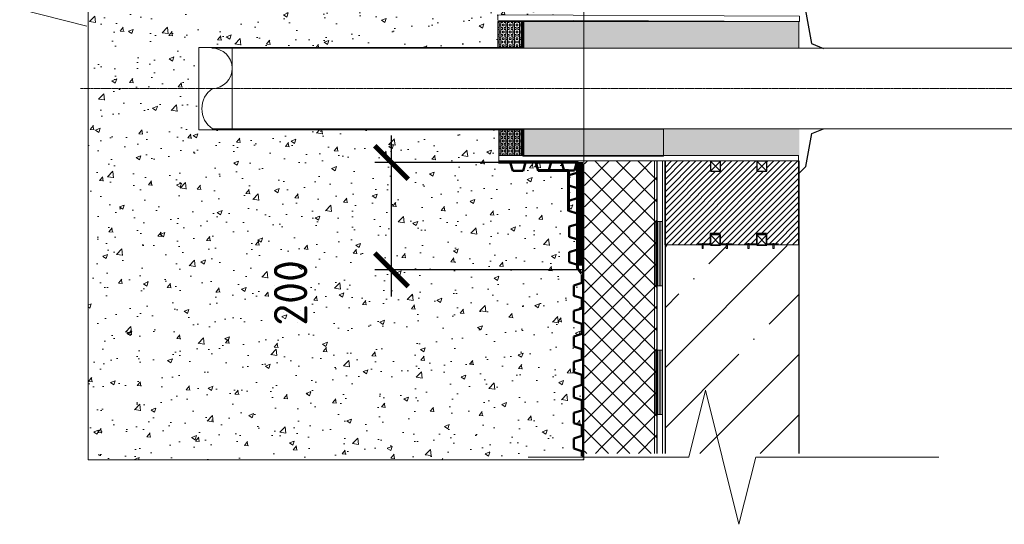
# Model space of a CAD drawing. Header units: millimetres. Extents: x 376598 to 1249954, y -318491 to -22134.
# Tile 87 of 256: x 523644 to 530992, y -92014 to -88252. Entities that reach past the tile are written whole.
import ezdxf

# ---------------------------------------------------------------- set-up
doc = ezdxf.new("R2010")
doc.units = ezdxf.units.MM
doc.linetypes.add('______5', pattern=[1100, 800, -100, 100, -100])
for name, color, linetype, lineweight in [('AF_Stena', 90, 'Continuous', 18), ('Standard', 7, 'Continuous', 25), ('РАЗМЕРЫ', 1, 'Continuous', 9)]:
    doc.layers.add(name, color=color, linetype=linetype, lineweight=lineweight)
doc.layers.add('Утеплитель стена', color=7, linetype='Continuous', true_color=0x8f8f8f)
doc.styles.add('GOST-2.304_Type-B', font='GOST_Common.ttf')
doc.dimstyles.new('СПДС', dxfattribs={"dimscale": 100, "dimtxt": 2.5, "dimasz": 2.5, "dimexe": 1.25, "dimexo": 0, "dimtad": 1, "dimdec": 0, "dimtxsty": 'GOST-2.304_Type-B', "dimblk": 'ARCHTICK', "dimcen": 2.5, "dimdle": 2, "dimadec": 0, "dimazin": 2, "dimtfac": 0.75, "dimtdec": 0, "dimtmove": 1, "dimatfit": 3, "dimfxl": 1, "dimtolj": 1, "dimarcsym": 1})

# ---------------------------------------------------------------- blocks, each defined once
blk = doc.blocks.new('_ArchTick')
at = {"color": 0, "linetype": 'ByBlock', "const_width": 0.15}
blk.add_lwpolyline([(-0.5, -0.5), (0.5, 0.5)], dxfattribs=at)

msp = doc.modelspace()

# ---------------------------------------------------------------- hatches: boundary and pattern name
at = {"layer": 'РАЗМЕРЫ', "lineweight": 0, "transparency": 33554648}
h = msp.add_hatch(dxfattribs=at)
h.set_pattern_fill('AR-CONC', color=8, scale=2)
h.set_pattern_definition([(49.99999999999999, (-538054.0112354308, 82059.55591361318), (364.369337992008, -31.87817107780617), [38.1, -419.1]), (355, (-538054.0112354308, 82059.55591361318), (-70.48684284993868, 382.1136904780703), [30.48, -335.28116834]), (100.4514447, (-538023.6472214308, 82056.89940661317), (293.8824941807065, 350.2355038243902), [32.38001759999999, -356.1804891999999]), (46.18420000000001, (-538054.0112354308, 82161.15591361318), (542.1580817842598, -84.0846558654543), [57.15, -628.65]), (96.63555760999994, (-538008.8314354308, 82154.14891361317), (474.808268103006, 494.8522491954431), [48.57004628, -534.27121632]), (351.1841511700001, (-538054.0112354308, 82161.15591361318), (474.8082681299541, 494.8522491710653), [45.71993414, -502.91946384]), (21, (-538003.2112354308, 82135.75591361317), (303.228782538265, -204.5303963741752), [38.1, -419.1]), (326.0000000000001, (-538003.2112354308, 82135.75591361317), (123.6040566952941, 368.3759322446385), [30.48, -335.28]), (71.45144499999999, (-537977.9421702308, 82118.71171381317), (426.8328385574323, 163.8455377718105), [32.3800176, -356.1798752]), (37.50000000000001, (-538054.0112354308, 82059.55591361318), (6.177206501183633, 169.1100777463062), [0, -331.216, 0, -340.36, 0, -336.55]), (7.499999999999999, (-538054.0112354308, 82059.55591361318), (133.6393250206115, 200.361149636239), [0, -194.056, 0, -323.596, 0, -128.27]), (327.5, (-538167.2952354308, 82059.55591361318), (271.1811903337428, -11.45748798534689), [0, -127, 0, -396.24, 0, -525.78]), (317.5, (-538218.0952354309, 82059.55591361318), (296.2583627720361, 50.85298206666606), [0, -165.1, 0, -263.144, 0, -373.38])])
h.paths.add_polyline_path([(527800.2122772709, -87764.04721463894), (527740.2116669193, -87745.04697049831), (527740.2116669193, -87669.04904569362), (527800.2122772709, -87650.04574979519), (527800.2122772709, -87574.05087674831), (527740.2116669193, -87555.04758084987), (527740.2116669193, -87479.04965604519), (527800.2122772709, -87460.04636014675), (527800.2122772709, -87428.18156464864), (527832.0076555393, -87387.55160682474), (527832.0018601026, -87353.15532797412), (527771.5926911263, -87334.02570658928), (527771.5926911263, -87258.02778178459), (527831.982609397, -87238.901184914), (527832.0076555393, -87387.55160682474), (527800.2122772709, -87428.18156464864), (527800.2122772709, -88217.51034187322), (527854.4450160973, -88217.76196858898), (527854.4450160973, -84313.65757984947), (524154.3752935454, -84313.65757984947), (524154.3752935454, -87801.38450967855), (524644.1037313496, -87923.81661912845), (524154.3752935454, -88046.2487285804), (524154.3752935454, -88765.06656074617), (524982.1458255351, -88765.06656074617), (524982.1458255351, -88458.11643865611), (527212.8499902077, -88458.11643865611), (527212.8499902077, -88264.55618833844), (527399.8524329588, -88264.55618833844), (527854.4450160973, -88264.55618833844), (527854.4450160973, -88257.25159618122), (527212.8499902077, -88254.27475133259), (527212.8499902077, -88214.78512374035), (527299.4071156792, -88215.18672774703), (527318.7222825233, -88154.19162730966), (527394.720207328, -88154.19162730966), (527414.2071747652, -88215.71937209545), (527618.9567114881, -88216.6693601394), (527682.7645139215, -88216.6693601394), (527701.7647580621, -88156.66874978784), (527777.7626828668, -88156.66874978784), (527796.8869568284, -88217.05133375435), (527800.2122772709, -88217.05133375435)])
h.paths.add_polyline_path([(527854.4450160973, -89305.06656074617), (527219.9361848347, -89305.06656074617), (527219.9361848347, -89265.06656074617), (527219.0021878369, -89265.06656074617), (527219.0021878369, -89072.40009870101), (524982.1458255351, -89072.40009870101), (524982.1458255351, -88765.06656074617), (524154.3752935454, -88765.06656074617), (524154.3752935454, -91532.8484862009), (527854.4450160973, -91532.8484862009)])
h.paths.add_polyline_path([(527806.1411277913, -89314.83511864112), (527806.1411277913, -90079.85531924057), (527746.1405174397, -90060.85202334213), (527746.1405174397, -89984.85409853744), (527806.1411277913, -89965.850802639), (527806.1411277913, -89889.85592959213), (527746.1405174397, -89870.85263369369), (527746.1405174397, -89794.854708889), (527806.1411277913, -89775.85446474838), (527806.1411277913, -89314.83511864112), (527802.8158073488, -89314.83511864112), (527783.6915333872, -89375.21770260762), (527739.1776037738, -89375.21770260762), (527739.1776037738, -89376.87169961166), (527590.9091464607, -89376.87169961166), (527590.6484474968, -89377.69482508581), (527514.6505226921, -89377.69482508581), (527513.6376326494, -89376.87169961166), (527708.2173757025, -89376.87169961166), (527688.5724058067, -89314.83511864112)], flags=16)
h = msp.add_hatch(color=1, dxfattribs=at)
h.dxf.hatch_style = 1
h.paths.add_polyline_path([(528755.8329357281, -87566.9598264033), (528746.0263334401, -87566.9598264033), (528746.0263334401, -87597.37203321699), (528755.8329357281, -87597.37203321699)])
h.paths.add_polyline_path([(528755.8329357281, -87597.37203321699), (528746.0263334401, -87597.37203321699), (528746.0263334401, -87606.17043234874), (528755.8329357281, -87606.17043234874)])
h.paths.add_polyline_path([(528925.9982035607, -87566.9598264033), (528916.1916012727, -87566.9598264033), (528916.1916012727, -87597.37203321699), (528925.9982035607, -87597.37203321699)])
h.paths.add_polyline_path([(528925.9982035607, -87597.37203321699), (528916.1916012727, -87597.37203321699), (528916.1916012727, -87606.17043234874), (528925.9982035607, -87606.17043234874)])
h.paths.add_polyline_path([(529106.384437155, -87566.9598264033), (529102.8003837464, -87566.9598264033), (529096.5778348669, -87575.33180848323), (529096.5778348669, -87597.37203321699), (529106.384437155, -87597.37203321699)])
h.paths.add_polyline_path([(529106.384437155, -87597.37203321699), (529096.5778348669, -87597.37203321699), (529096.5778348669, -87606.17043234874), (529106.384437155, -87606.17043234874)])
h.paths.add_polyline_path([(529102.8003837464, -87566.9598264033), (529096.5778348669, -87566.9598264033), (529096.5778348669, -87575.33180848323)], flags=17)
h.paths.add_polyline_path([(529275.7801728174, -87566.9598264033), (529265.9735705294, -87566.9598264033), (529265.9735705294, -87597.37203321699), (529275.7801728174, -87597.37203321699)])
h.paths.add_polyline_path([(529275.7801728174, -87597.37203321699), (529265.9735705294, -87597.37203321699), (529265.9735705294, -87606.17043234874), (529275.7801728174, -87606.17043234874)])
h.paths.add_polyline_path([(529275.7801728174, -89930.3756040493), (529265.9735705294, -89930.3756040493), (529265.9735705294, -89958.81866377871), (529275.7801728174, -89958.81866377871)])
h.paths.add_polyline_path([(529275.7801728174, -89924.63026899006), (529265.9735705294, -89924.63026899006), (529265.9735705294, -89930.3756040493), (529275.7801728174, -89930.3756040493)])
h.paths.add_polyline_path([(529275.7801728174, -89919.60805783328), (529265.9735705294, -89919.60805783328), (529265.9735705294, -89924.63026899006), (529275.7801728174, -89924.63026899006)])
h.paths.add_polyline_path([(529087.580227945, -89930.3756040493), (529077.773625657, -89930.3756040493), (529077.773625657, -89958.81866377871), (529087.580227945, -89958.81866377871)])
h.paths.add_polyline_path([(529087.580227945, -89924.63026899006), (529077.773625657, -89924.63026899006), (529077.773625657, -89930.3756040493), (529087.580227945, -89930.3756040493)])
h.paths.add_polyline_path([(529087.580227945, -89919.60805783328), (529077.773625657, -89919.60805783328), (529077.773625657, -89924.63026899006), (529087.580227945, -89924.63026899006)])
h.paths.add_polyline_path([(528925.3667925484, -89930.3756040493), (528915.5601902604, -89930.3756040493), (528915.5601902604, -89958.81866377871), (528925.3667925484, -89958.81866377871)])
h.paths.add_polyline_path([(528925.3667925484, -89924.63026899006), (528915.5601902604, -89924.63026899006), (528915.5601902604, -89930.3756040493), (528925.3667925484, -89930.3756040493)])
h.paths.add_polyline_path([(528925.3667925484, -89919.60805783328), (528915.5601902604, -89919.60805783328), (528915.5601902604, -89924.63026899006), (528925.3667925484, -89924.63026899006)])
h.paths.add_polyline_path([(528746.1052598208, -89919.60805783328), (528736.2986575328, -89919.60805783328), (528736.2986575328, -89924.63026899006), (528746.1052598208, -89924.63026899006)])
h.paths.add_polyline_path([(528746.1052598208, -89924.63026899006), (528736.2986575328, -89924.63026899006), (528736.2986575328, -89930.3756040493), (528746.1052598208, -89930.3756040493)])
h.paths.add_polyline_path([(528746.1052598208, -89930.3756040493), (528736.2986575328, -89930.3756040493), (528736.2986575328, -89958.81866377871), (528746.1052598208, -89958.81866377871)])
h = msp.add_hatch(dxfattribs=at)
h.set_pattern_fill('BOX', color=1, scale=2)
h.set_pattern_definition([(90, (-538054.0112354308, 82059.55591361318), (-50.8, 3.110602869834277e-15), []), (90, (-538041.3112354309, 82059.55591361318), (-50.8, 3.110602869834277e-15), []), (0, (-538054.0112354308, 82059.55591361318), (0, 50.8), [-12.7, 12.7]), (0, (-538054.0112354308, 82072.25591361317), (0, 50.8), [-12.7, 12.7]), (0, (-538054.0112354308, 82084.95591361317), (0, 50.8), [12.7, -12.7]), (0, (-538054.0112354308, 82097.65591361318), (0, 50.8), [12.7, -12.7]), (90, (-538028.6112354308, 82059.55591361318), (-50.8, 3.110602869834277e-15), [12.7, -12.7]), (90, (-538015.9112354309, 82059.55591361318), (-50.8, 3.110602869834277e-15), [12.7, -12.7])])
h.paths.add_polyline_path([(527219.0021878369, -89265.06656074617), (527399.8524329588, -89265.06656074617), (527399.8524329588, -89065.06656074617), (527219.0021878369, -89065.06656074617)])
h.paths.add_polyline_path([(527399.8524329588, -88465.06656074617), (527399.8524329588, -88264.55618833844), (527212.8499902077, -88264.55618833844), (527212.8499902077, -88465.06656074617)])
h = msp.add_hatch(color=1, dxfattribs=at)
h.dxf.hatch_style = 1
h.paths.add_polyline_path([(527399.8524329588, -88465.06656074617), (529459.315817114, -88465.06656074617), (529459.315817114, -88264.69780630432), (529428.7931036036, -88264.55618833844), (527399.8524329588, -88264.55618833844)])
h.paths.add_polyline_path([(527399.8524329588, -89065.06656074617), (527219.0021878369, -89065.06656074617), (527219.0021878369, -89265.06656074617), (527399.8524329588, -89265.06656074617)])
h = msp.add_hatch(dxfattribs=at)
h.set_pattern_fill('ESCHER', color=1, scale=2)
h.set_pattern_definition([(59.99999999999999, (-538054.0112354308, 82059.55591361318), (-60.95999997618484, -1.374968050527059e-08), [55.88, -5.08]), (180, (-538054.0112354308, 82059.55591361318), (30.47999999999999, -52.79290858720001), [55.88, -5.08]), (300.0000000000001, (-538054.0112354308, 82059.55591361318), (60.95999997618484, -1.374968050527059e-08), [55.88, -5.08]), (59.99999999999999, (-538048.9312354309, 82059.55591361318), (-60.95999997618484, -1.374968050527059e-08), [10.16, -50.8]), (300.0000000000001, (-538048.9312354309, 82059.55591361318), (60.95999997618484, -1.374968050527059e-08), [10.16, -50.8]), (59.99999999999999, (-538056.5512354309, 82063.95532264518), (-60.95999997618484, -1.374968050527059e-08), [10.16, -50.8]), (180, (-538056.5512354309, 82063.95532264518), (30.47999999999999, -52.79290858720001), [10.16, -50.8]), (300.0000000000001, (-538056.5512354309, 82055.15650458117), (60.95999997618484, -1.374968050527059e-08), [10.16, -50.8]), (180, (-538056.5512354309, 82055.15650458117), (30.47999999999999, -52.79290858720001), [10.16, -50.8]), (59.99999999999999, (-538074.3312354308, 82059.55591361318), (-60.95999997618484, -1.374968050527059e-08), [10.16, -50.8]), (300.0000000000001, (-538074.3312354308, 82059.55591361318), (60.95999997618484, -1.374968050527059e-08), [10.16, -50.8]), (59.99999999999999, (-538043.8512354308, 82041.95827743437), (-60.95999997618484, -1.374968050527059e-08), [10.16, -50.8]), (180, (-538043.8512354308, 82041.95827743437), (30.47999999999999, -52.79290858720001), [10.16, -50.8]), (300.0000000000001, (-538043.8512354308, 82077.15354979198), (60.95999997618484, -1.374968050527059e-08), [10.16, -50.8]), (180, (-538043.8512354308, 82077.15354979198), (30.47999999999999, -52.79290858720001), [10.16, -50.8]), (0, (-538043.8512354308, 82068.35473172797), (-30.48, 52.7929085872), [35.56, -25.4]), (0, (-538043.8512354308, 82050.75709549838), (-30.48, 52.7929085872), [35.56, -25.4]), (120, (-538051.4712354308, 82072.75414075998), (-60.95999997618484, 1.374970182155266e-08), [35.55999999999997, -25.39999999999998]), (120, (-538066.7112354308, 82063.95532264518), (-60.95999997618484, 1.374970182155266e-08), [35.55999999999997, -25.39999999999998]), (240, (-538066.7112354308, 82055.15650458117), (30.47999997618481, -52.79290860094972), [35.56, -25.4]), (240, (-538051.4712354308, 82046.35768646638), (30.47999997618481, -52.79290860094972), [35.56, -25.4])])
h.paths.add_polyline_path([(529452.1077967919, -88265.06656074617), (527722.8529605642, -88265.06656074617), (527399.8524329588, -88264.74332624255), (527399.8524329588, -88465.06656074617), (529452.1077967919, -88465.06656074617)])
h.paths.add_polyline_path([(529461.9959824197, -89068.79312783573), (527399.8524329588, -89068.79312783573), (527399.8524329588, -89265.06656074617), (529461.9959824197, -89265.06656074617)])
h = msp.add_hatch(dxfattribs=at)
h.set_pattern_fill('ANSI31', color=1, scale=10)
h.set_pattern_definition([(45, (-538054.0112354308, 82059.55591361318), (-22.45064030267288, 22.45064030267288), [])])
h.paths.add_polyline_path([(529456.757477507, -89305.16404384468), (528460.3476578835, -89305.16404384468), (528460.3476578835, -89930.3756040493), (528800.3606296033, -89930.3756040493), (528800.3606296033, -89856.97406648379), (528875.3606296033, -89856.97406648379), (528875.3606296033, -89930.3756040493), (529146.2569499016, -89930.3756040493), (529146.2569499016, -89856.97406648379), (529221.2569499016, -89856.97406648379), (529221.2569499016, -89930.3756040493), (529456.757477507, -89930.3756040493)])
h.paths.add_polyline_path([(528875.3606296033, -89381.95296901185), (528800.3606296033, -89381.95296901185), (528800.3606296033, -89306.95296901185), (528875.3606296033, -89306.95296901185)], flags=16)
h.paths.add_polyline_path([(529146.2569499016, -89306.95296901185), (529221.2569499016, -89306.95296901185), (529221.2569499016, -89381.95296901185), (529146.2569499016, -89381.95296901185)], flags=16)
at = {"layer": 'РАЗМЕРЫ', "transparency": 33554648}
h = msp.add_hatch(dxfattribs=at)
h.set_pattern_fill('ANSI35', color=1, scale=100)
h.set_pattern_definition([(45, (-458367.6805512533, 57428.1131337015), (-449.0128060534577, 449.0128060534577), []), (45, (-457918.6675512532, 57428.1131337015), (-449.0128060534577, 449.0128060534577), [793.75, -158.75, 0, -158.75])])
h.paths.add_polyline_path([(528460.3476578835, -91485.65168083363), (529460.3476578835, -91485.65168083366), (529460.3476578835, -89935.73101613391), (528460.3476578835, -89935.73101613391)])

# ---------------------------------------------------------------- linework, layer by layer
at = {"layer": 'AF_Stena', "lineweight": 20}
for points in [[(523644.1037313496, -88173.81661913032), (524144.1037313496, -88298.81661912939)], [(528761.8669232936, -91014.30009301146), (528636.8669232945, -91514.30009301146)], [(529011.8669232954, -92014.30009301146), (528761.8669232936, -91014.30009301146)], [(528526.8665232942, -91514.30009301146), (527438.650965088, -91514.30009301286)], [(528636.8669232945, -91514.30009301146), (528526.8665232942, -91514.30009301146)], [(529136.8669232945, -91514.30009301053), (529011.8669232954, -92014.30009301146)], [(529246.8673232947, -91514.30009301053), (529136.8669232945, -91514.30009301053)], [(529246.8673232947, -91514.30009301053), (530504.781336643, -91514.30009301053)]]:
    msp.add_lwpolyline(points, dxfattribs=at)
at = {"layer": 'Standard', "color": 7, "linetype": 'Continuous', "lineweight": 50, "transparency": 33554687}
for p, q in [((527324.6511330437, -89377.69482508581), (527305.6508889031, -89317.69421473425)), ((527419.6523537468, -89317.69421473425), (527400.6490578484, -89377.69482508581)), ((527493.792555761, -89315.21709225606), (527421.6821650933, -89315.21709225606)), ((527514.6505226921, -89377.69482508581), (527495.6472267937, -89317.69421473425)), ((527609.6517433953, -89317.69421473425), (527590.6484474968, -89377.69482508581)), ((527688.6933644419, -89315.21709225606), (527616.582973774, -89315.21709225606)), ((527707.6936085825, -89375.21770260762), (527688.6933644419, -89315.21709225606)), ((527802.6948292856, -89315.21709225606), (527783.6915333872, -89375.21770260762)), ((527400.6490578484, -89377.69482508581), (527324.6511330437, -89377.69482508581)), ((527590.6484474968, -89377.69482508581), (527514.6505226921, -89377.69482508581)), ((527783.6915333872, -89375.21770260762), (527707.6936085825, -89375.21770260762)), ((527743.6633949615, -89411.81223335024), (527803.6640053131, -89392.81198920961)), ((527743.6633949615, -89487.81015815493), (527743.6633949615, -89411.81223335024)), ((527803.6640053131, -89506.81345405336), (527743.6633949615, -89487.81015815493)), ((527743.6633949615, -89601.81162299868), (527803.6640053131, -89582.80832710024)), ((527743.6633949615, -89677.80954780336), (527743.6633949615, -89601.81162299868)), ((527803.6640053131, -89696.8128437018), (527743.6633949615, -89677.80954780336)), ((527806.1411277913, -89775.85446474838), (527806.1411277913, -89703.74407408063)), ((527746.1405174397, -89794.854708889), (527806.1411277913, -89775.85446474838)), ((527746.1405174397, -89870.85263369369), (527746.1405174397, -89794.854708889)), ((527806.1411277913, -89889.85592959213), (527746.1405174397, -89870.85263369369)), ((527746.1405174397, -89984.85409853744), (527806.1411277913, -89965.850802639)), ((527746.1405174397, -90060.85202334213), (527746.1405174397, -89984.85409853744)), ((527806.1411277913, -90079.85531924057), (527746.1405174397, -90060.85202334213)), ((527838.9231474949, -90152.51723200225), (527838.9231474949, -90214.6982734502)), ((527838.9231474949, -90214.6982734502), (527778.9225371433, -90233.695465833)), ((527778.9225371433, -90233.695465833), (527778.9225371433, -90309.6964423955)), ((527778.9225371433, -90309.6964423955), (527838.9231474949, -90328.69363477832)), ((527838.9231474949, -90328.69363477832), (527838.9231474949, -90404.69766309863)), ((527838.9231474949, -90404.69766309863), (527778.9225371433, -90423.69485548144)), ((527778.9225371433, -90423.69485548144), (527778.9225371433, -90499.69583204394)), ((527778.9225371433, -90499.69583204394), (527838.9231474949, -90518.69302442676)), ((527838.9231474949, -90518.69302442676), (527838.9231474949, -90594.69400098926)), ((527838.9231474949, -90594.69400098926), (527778.9225371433, -90613.69424512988)), ((527778.9225371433, -90613.69424512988), (527778.9225371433, -90689.69522169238)), ((527778.9225371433, -90689.69522169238), (527838.9231474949, -90708.6924140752)), ((527838.9231474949, -90708.6924140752), (527838.9231474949, -90784.6933906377)), ((527838.9231474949, -90784.6933906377), (527778.9225371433, -90803.69668653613)), ((527778.9225371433, -90803.69668653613), (527778.9225371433, -90879.69461134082)), ((527778.9225371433, -90879.69461134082), (527838.9231474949, -90898.69790723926)), ((527838.9231474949, -90898.69790723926), (527838.9231474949, -90974.69278028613)), ((527838.9231474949, -90974.69278028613), (527778.9225371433, -90993.69607618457)), ((527778.9225371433, -90993.69607618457), (527778.9225371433, -91069.69400098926)), ((527778.9225371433, -91069.69400098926), (527838.9231474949, -91088.69424512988)), ((527838.9231474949, -91088.69424512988), (527838.9231474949, -91164.6982734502)), ((527838.9231474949, -91164.6982734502), (527778.9225371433, -91183.695465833)), ((527778.9225371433, -91183.695465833), (527778.9225371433, -91259.6964423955)), ((527778.9225371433, -91259.6964423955), (527838.9231474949, -91278.69363477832)), ((527838.9231474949, -91278.69363477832), (527838.9231474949, -91354.69766309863)), ((527838.9231474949, -91354.69766309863), (527778.9225371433, -91373.69485548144)), ((527778.9225371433, -91373.69485548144), (527778.9225371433, -91449.69583204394)), ((527778.9225371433, -91449.69583204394), (527838.9231474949, -91468.69302442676)), ((527838.9231474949, -91468.69302442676), (527838.9231474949, -91506.693512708))]:
    msp.add_line(p, q, dxfattribs=at)
at = {"layer": 'Standard', "color": 7, "linetype": 'Continuous', "lineweight": 18, "transparency": 33554687}
for p, q in [((528380.6174332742, -89305.06656074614), (528380.6174332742, -89755.91902159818)), ((528440.6210953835, -89305.06656074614), (528440.6210953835, -89755.91902159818)), ((528380.6174332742, -89755.91902159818), (528380.6174332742, -90715.92268370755)), ((528380.6174332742, -89755.91902159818), (528440.6210953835, -89755.91902159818)), ((528380.6174332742, -89755.91902159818), (528440.6210953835, -89755.91902159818)), ((528392.6169449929, -89755.91902159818), (528392.6169449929, -90235.92390441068)), ((528404.6164567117, -89755.91902159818), (528404.6164567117, -90235.92390441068)), ((528416.6159684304, -89755.91902159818), (528416.6159684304, -90235.92390441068)), ((528428.6215836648, -89755.91902159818), (528428.6215836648, -90235.92390441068)), ((528440.6210953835, -89755.91902159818), (528440.6210953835, -90715.92268370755)), ((528380.6174332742, -90235.92390441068), (528440.6210953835, -90235.92390441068)), ((528380.6174332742, -90715.92268370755), (528380.6174332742, -91485.65168083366)), ((528380.6174332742, -90715.92268370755), (528440.6210953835, -90715.92268370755)), ((528380.6174332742, -90715.92268370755), (528440.6210953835, -90715.92268370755)), ((528392.6169449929, -90715.92268370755), (528392.6169449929, -91195.92146300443)), ((528404.6164567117, -90715.92268370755), (528404.6164567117, -91195.92146300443)), ((528416.6159684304, -90715.92268370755), (528416.6159684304, -91195.92146300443)), ((528428.6215836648, -90715.92268370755), (528428.6215836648, -91195.92146300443)), ((528440.6210953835, -90715.92268370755), (528440.6210953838, -91485.65168083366)), ((528380.6174332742, -91195.92146300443), (528440.6210953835, -91195.92146300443))]:
    msp.add_line(p, q, dxfattribs=at)
at = {"layer": 'РАЗМЕРЫ', "color": 1, "lineweight": 30}
for p, q in [((529508.7567452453, -88184.26078936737), (529554.3195554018, -88429.98951925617)), ((529554.3195554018, -88429.98951925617), (529642.765010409, -88465.17541155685)), ((529510.178045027, -89345.89618696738), (529555.7408551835, -89100.16745707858)), ((529555.7408551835, -89100.16745707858), (529644.1863101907, -89064.9815647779)), ((529463.3766736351, -89393.96369407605), (529510.178045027, -89345.89618696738))]:
    msp.add_line(p, q, dxfattribs=at)
at = {"layer": 'РАЗМЕРЫ', "color": 1, "lineweight": 60}
for p, q in [((527399.8524329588, -88264.55618833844), (527399.8524329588, -88465.06656074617)), ((527399.8524329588, -89065.06656074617), (527399.8524329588, -89265.06656074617))]:
    msp.add_line(p, q, dxfattribs=at)
at = {"layer": 'РАЗМЕРЫ', "color": 1, "lineweight": 0}
for p, q in [((525082.3013126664, -88465.06656074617), (531813.8004274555, -88465.06656074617)), ((525082.3013126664, -89065.06656074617), (531813.8004274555, -89065.06656074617)), ((528800.3606296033, -89306.95296901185), (528875.3606296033, -89381.95296901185)), ((528875.3606296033, -89306.95296901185), (528800.3606296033, -89381.95296901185)), ((529146.2569499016, -89306.95296901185), (529221.2569499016, -89381.95296901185)), ((529221.2569499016, -89306.95296901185), (529146.2569499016, -89381.95296901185)), ((528800.3606296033, -89856.97406648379), (528875.3606296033, -89931.97406648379)), ((528875.3606296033, -89856.97406648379), (528800.3606296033, -89931.97406648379)), ((529146.2569499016, -89856.97406648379), (529221.2569499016, -89931.97406648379)), ((529221.2569499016, -89856.97406648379), (529146.2569499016, -89931.97406648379))]:
    msp.add_line(p, q, dxfattribs=at)
at = {"layer": 'РАЗМЕРЫ', "color": 1, "linetype": '______5', "lineweight": 0, "ltscale": 0.01}
msp.add_line((524097.2593465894, -88765.06656074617), (532556.8965620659, -88765.06656074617), dxfattribs=at)
at = {"layer": 'РАЗМЕРЫ', "color": 1, "lineweight": 140}
msp.add_line((527832.8412594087, -89315.1254674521), (527832.8412594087, -90085.57723462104), dxfattribs=at)
at = {"layer": 'РАЗМЕРЫ', "color": 1, "lineweight": 0}
for points in [[(527854.4450160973, -84313.65757984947), (524154.3752935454, -84313.65757984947), (524154.3752935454, -91532.8484862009), (527854.4450160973, -91532.8484862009)], [(527212.8499902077, -88214.78512374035), (529463.2751522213, -88225.22654906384), (529463.2751522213, -88264.71617665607), (527212.8499902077, -88254.27475133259)], [(527212.8499902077, -88264.55618833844), (527399.8524329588, -88264.55618833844), (527399.8524329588, -88465.06656074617), (527212.8499902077, -88465.06656074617)], [(527399.8524329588, -88264.55618833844), (529459.315817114, -88264.55618833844), (529459.315817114, -88465.06656074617), (527399.8524329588, -88465.06656074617)], [(525229.6834255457, -88465.06656074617), (527854.4450160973, -88465.06656074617), (527854.4450160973, -89065.06656074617), (525229.6834255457, -89065.06656074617)], [(527399.8524329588, -89265.06656074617), (527219.0021878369, -89265.06656074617), (527219.0021878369, -89065.06656074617), (527399.8524329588, -89065.06656074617)], [(527399.8524329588, -89068.79312783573), (528448.0508700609, -89068.79312783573), (528448.0508700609, -89269.30350024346), (527399.8524329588, -89269.30350024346)], [(527219.9361848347, -89265.06656074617), (529457.5493445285, -89265.06656074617), (529457.5493445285, -89305.06656074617), (527219.9361848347, -89305.06656074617)], [(528459.7968975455, -89305.16404384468), (529456.757477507, -89305.16404384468), (529456.757477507, -89930.3756040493), (528459.7968975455, -89930.3756040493)], [(528460.3476578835, -89305.16404384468), (529456.757477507, -89305.16404384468), (529456.757477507, -89930.3756040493), (528460.3476578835, -89930.3756040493)], [(528736.2986575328, -89919.60805783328), (528746.1052598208, -89919.60805783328), (528746.1052598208, -89958.81866377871), (528736.2986575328, -89958.81866377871)], [(528915.5601902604, -89919.60805783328), (528925.3667925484, -89919.60805783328), (528925.3667925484, -89958.81866377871), (528915.5601902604, -89958.81866377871)], [(529077.773625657, -89919.60805783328), (529087.580227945, -89919.60805783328), (529087.580227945, -89958.81866377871), (529077.773625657, -89958.81866377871)], [(529265.9735705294, -89919.60805783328), (529275.7801728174, -89919.60805783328), (529275.7801728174, -89958.81866377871), (529265.9735705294, -89958.81866377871)]]:
    msp.add_lwpolyline(points, close=True, dxfattribs=at)
msp.add_lwpolyline([(527399.2463756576, -88458.11643865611), (524982.1458255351, -88458.11643865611), (524982.1458255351, -89072.40009870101), (527399.0095965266, -89072.40009870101)], dxfattribs=at)
at = {"layer": 'РАЗМЕРЫ', "color": 7, "lineweight": 60}
msp.add_lwpolyline([(527837.5533638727, -90143.84524451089), (527806.1411277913, -90103.70488774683), (527806.1411277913, -89314.83511864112), (527217.7636265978, -89314.83511864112)], dxfattribs=at)
at = {"layer": 'РАЗМЕРЫ', "color": 1, "lineweight": 30}
for points in [[(528460.3476578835, -89305.06656074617), (528460.3476578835, -91485.65168083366)], [(529460.3476578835, -91485.65168083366), (529460.3476578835, -89305.06656074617)]]:
    msp.add_lwpolyline(points, dxfattribs=at)
for points in [[(528800.3606296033, -89381.95296901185), (528875.3606296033, -89381.95296901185), (528875.3606296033, -89306.95296901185), (528800.3606296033, -89306.95296901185)], [(529146.2569499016, -89381.95296901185), (529221.2569499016, -89381.95296901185), (529221.2569499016, -89306.95296901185), (529146.2569499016, -89306.95296901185)], [(528800.3606296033, -89931.97406648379), (528875.3606296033, -89931.97406648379), (528875.3606296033, -89856.97406648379), (528800.3606296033, -89856.97406648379)], [(529146.2569499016, -89931.97406648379), (529221.2569499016, -89931.97406648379), (529221.2569499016, -89856.97406648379), (529146.2569499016, -89856.97406648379)]]:
    msp.add_lwpolyline(points, close=True, dxfattribs=at)
at = {"layer": 'РАЗМЕРЫ', "color": 1, "lineweight": 60}
msp.add_lwpolyline([(527739.1776037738, -89678.57581681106), (527739.1776037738, -89376.87169961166), (527513.6376326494, -89376.87169961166)], dxfattribs=at)
at = {"layer": 'РАЗМЕРЫ', "color": 4, "lineweight": 30}
for points in [[(528962.0799151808, -89924.63026899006), (528872.0799151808, -89924.63026899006), (528872.0799151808, -89846.87522271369), (528797.0799151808, -89846.87522271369), (528797.0799151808, -89924.63026899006), (528706.4578820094, -89924.63026899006)], [(529308.1704320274, -89924.63026899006), (529218.1704320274, -89924.63026899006), (529218.1704320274, -89846.87522271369), (529143.1704320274, -89846.87522271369), (529143.1704320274, -89924.63026899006), (529052.5483988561, -89924.63026899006)]]:
    msp.add_lwpolyline(points, dxfattribs=at)
at = {"layer": 'РАЗМЕРЫ', "color": 1, "lineweight": 0}
for centre, radius, start, end in [((525079.8952551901, -88615.06656074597), 150.0192958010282, 270.9189674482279, 90.91896744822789), ((525185.4876768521, -88915.066560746), 182.0643450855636, 124.5244363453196, 235.4755636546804)]:
    msp.add_arc(centre, radius, start, end, dxfattribs=at)
at = {"layer": 'Утеплитель стена', "color": 253, "linetype": 'Continuous', "lineweight": -3, "true_color": 0xa0a0a0, "transparency": 33554687}
for p, q in [((527844.2869703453, -89329.18380624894), (527844.2869703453, -91509.76892633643)), ((528400.3439957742, -89305.06656074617), (528400.3439957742, -91485.65168083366))]:
    msp.add_line(p, q, dxfattribs=at)
at = {"layer": 'Утеплитель стена', "color": 252, "linetype": 'Continuous', "lineweight": 18, "true_color": 0x8f8f8f, "transparency": 33554687}
for p, q in [((527860.3476578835, -89327.04939269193), (527882.3304898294, -89305.0665607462)), ((527936.8409591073, -89305.06656074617), (527989.5834977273, -89357.81111144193)), ((527989.5834977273, -89357.81111144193), (528042.3320725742, -89305.06656074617)), ((527989.5834977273, -89517.80867003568), (528202.3337226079, -89305.06656074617)), ((527989.5834977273, -89677.81233214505), (528362.3292691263, -89305.0665607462)), ((528096.8365056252, -89305.0665607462), (528400.3439957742, -89608.57405089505)), ((528256.8458166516, -89305.0665607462), (528400.3439957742, -89448.56534809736)), ((527860.3476578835, -89487.04804683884), (527989.5834977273, -89357.81111144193)), ((527860.3476578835, -89388.57529516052), (527989.5834977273, -89517.80867003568)), ((527989.5834977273, -89357.81111144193), (528400.3439957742, -89768.56986846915)), ((527989.5834977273, -89837.8098907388), (528400.3439957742, -89427.05722722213)), ((527860.3476578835, -89647.04574237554), (527989.5834977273, -89517.80867003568)), ((527860.3476578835, -89548.57484895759), (527989.5834977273, -89677.81233214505)), ((527989.5834977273, -89517.80867003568), (528400.3439957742, -89928.5711267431)), ((527989.5834977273, -89997.81355284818), (528400.3439957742, -89587.0530548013)), ((527860.3476578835, -89807.0481719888), (527989.5834977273, -89677.81233214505)), ((527860.3476578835, -89708.57281838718), (527989.5834977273, -89837.8098907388)), ((527989.5834977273, -89677.81233214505), (528400.3439957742, -90088.5705917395)), ((527989.5834977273, -90157.81111144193), (528400.3439957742, -89747.0558364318)), ((527860.3476578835, -89967.0473739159), (527989.5834977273, -89837.8098907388)), ((527860.3476578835, -89868.57771300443), (527989.5834977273, -89997.81355284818)), ((527989.5834977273, -89837.8098907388), (528400.3439957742, -90248.56777726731)), ((527989.5834977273, -90317.80867003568), (528400.3439957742, -89907.05264889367)), ((527860.3476578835, -90127.04939269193), (527989.5834977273, -89997.81355284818)), ((527989.5834977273, -89997.81355284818), (528400.3439957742, -90408.57405089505)), ((527860.3476578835, -90028.5744499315), (527989.5834977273, -90157.81111144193)), ((527989.5834977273, -90477.81233214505), (528400.3439957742, -90067.05183409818)), ((527860.3476578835, -90287.0494163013), (527989.5834977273, -90157.81111144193)), ((527989.5834977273, -90157.81111144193), (528400.3439957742, -90568.5676922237)), ((527860.3476578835, -90188.57353447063), (527989.5834977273, -90317.80867003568)), ((527989.5834977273, -90637.8098907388), (528400.3439957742, -90227.05287473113)), ((527860.3476578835, -90447.04779656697), (527989.5834977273, -90317.80867003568)), ((527860.3476578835, -90348.5758760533), (527989.5834977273, -90477.81233214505)), ((527989.5834977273, -90317.80867003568), (528400.3439957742, -90728.57439118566)), ((527989.5834977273, -90797.81355284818), (528400.3439957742, -90387.0530548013)), ((527860.3476578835, -90607.0481719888), (527989.5834977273, -90477.81233214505)), ((527860.3476578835, -90508.57350311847), (527989.5834977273, -90637.8098907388)), ((527989.5834977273, -90477.81233214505), (528309.590821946, -90797.81355284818)), ((528149.5932633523, -90797.81355284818), (528400.3439957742, -90547.06069477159)), ((527860.3476578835, -90767.05559102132), (527989.5834977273, -90637.8098907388)), ((527860.3476578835, -90668.57771300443), (527989.5834977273, -90797.81355284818)), ((527989.5834977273, -90637.8098907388), (528149.5932633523, -90797.81355284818)), ((528309.590821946, -90797.81355284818), (528400.3439957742, -90707.05951352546)), ((527860.3476578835, -90927.04939269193), (527989.5834977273, -90797.81355284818)), ((527989.5834977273, -90957.81111144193), (528149.5932633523, -90797.81355284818)), ((527989.5834977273, -91117.80867003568), (528309.590821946, -90797.81355284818)), ((527989.5834977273, -90797.81355284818), (528400.3439957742, -91208.57405089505)), ((528149.5932633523, -90797.81355284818), (528400.3439957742, -91048.56534809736)), ((528309.590821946, -90797.81355284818), (528400.3439957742, -90888.5671594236)), ((527860.3476578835, -90828.5703413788), (527989.5834977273, -90957.81111144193)), ((527989.5834977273, -91277.81233214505), (528400.3439957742, -90867.05183409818)), ((527860.3476578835, -91087.04804683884), (527989.5834977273, -90957.81111144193)), ((527989.5834977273, -90957.81111144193), (528400.3439957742, -91368.56986846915)), ((527860.3476578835, -90988.57529516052), (527989.5834977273, -91117.80867003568)), ((527989.5834977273, -91437.8098907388), (528400.3439957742, -91027.05722722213)), ((527860.3476578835, -91247.04574237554), (527989.5834977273, -91117.80867003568)), ((527989.5834977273, -91117.80867003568), (528357.42475452, -91485.65168083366)), ((527860.3476578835, -91148.57484895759), (527989.5834977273, -91277.81233214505)), ((528101.7453697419, -91485.65168083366), (528400.3439957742, -91187.0530548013)), ((527860.3476578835, -91407.0481719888), (527989.5834977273, -91277.81233214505)), ((527860.3476578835, -91308.57281838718), (527989.5834977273, -91437.8098907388)), ((527989.5834977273, -91277.81233214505), (528197.4239790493, -91485.65168083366)), ((528261.7463890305, -91485.65168083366), (528400.3439957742, -91347.0558364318)), ((527860.3476578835, -91468.57771300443), (527877.4216257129, -91485.65168083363)), ((527941.7423159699, -91485.65168083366), (527989.5834977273, -91437.8098907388)), ((527989.5834977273, -91437.8098907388), (528037.4255919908, -91485.65168083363))]:
    msp.add_line(p, q, dxfattribs=at)

# ---------------------------------------------------------------- dimensions: what is measured, and where the dimension line sits
at = {"layer": 'РАЗМЕРЫ', "color": 1, "lineweight": 0}
msp.add_linear_dim(base=(526418.7064976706, -89316.05373970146), p1=(527847.982289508, -90116.05373970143), p2=(527516.2544936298, -89316.05373970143), angle=90, location=(525665.8455623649, -90288.84324293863), dimstyle='СПДС', override={"dimlfac": 0.25}, dxfattribs=at).render()

doc.saveas('drawing.dxf')
